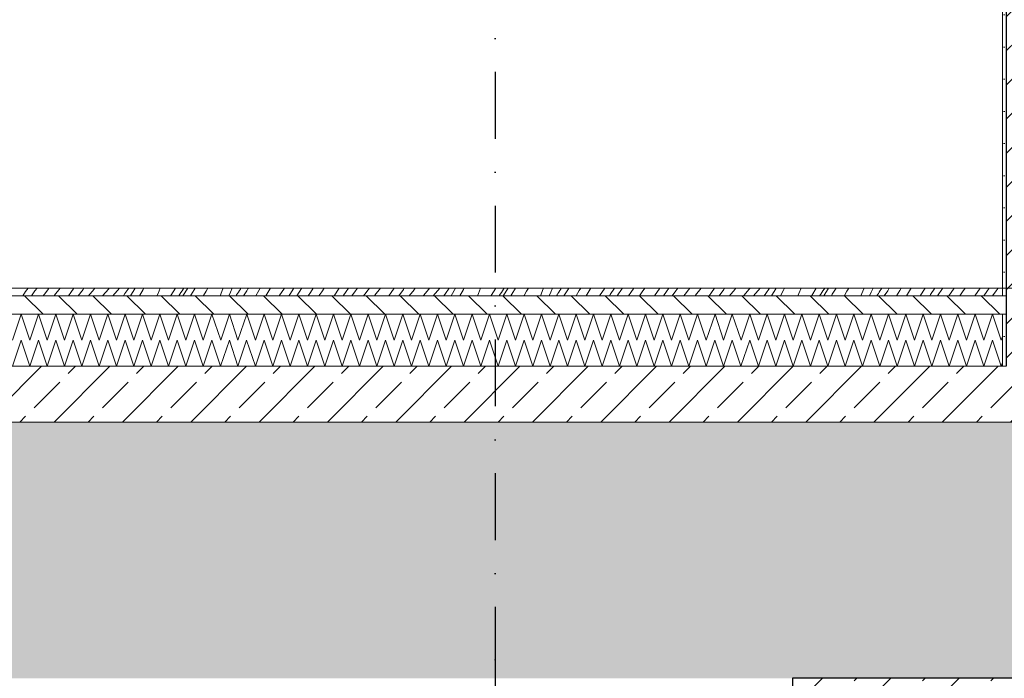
# Model space of a CAD drawing. Header units: millimetres. Extents: x 58537 to 97688, y -8921 to 14216.
# Tile 33 of 145: x 69226 to 71875, y -1050 to 723. Entities that reach past the tile are written whole.
import ezdxf
from ezdxf.enums import TextEntityAlignment as Align

# ---------------------------------------------------------------- set-up
doc = ezdxf.new("R2010")
doc.units = ezdxf.units.MM
doc.header["$MEASUREMENT"] = 0
doc.linetypes.add('Kropki i Kreski', pattern=[360, 180, -90, 0, -90])
doc.linetypes.add('Przerywana', pattern=[240, 120, -120])
for name, color, linetype, lineweight, true_color in [('0_Nr_pióra__85', 7, 'Continuous', 13, 0x80c2ff), ('Nowe_A-Osi_Nr_pióra__25', 7, 'Continuous', 25, 0x40a5ff), ('Nowe_A-Wymiary-Zewnętrzne_Nr_pióra__45', 7, 'Continuous', 15, 0x40a5ff), ('Nowe_A-Wymiary-Zewnętrzne_Nr_pióra__85', 7, 'Continuous', 13, 0x80c2ff)]:
    doc.layers.add(name, color=color, linetype=linetype, lineweight=lineweight, true_color=true_color)
for name, color, linetype in [('Nowe_A-Osi', 7, 'Continuous'), ('Nowe_A-Posadzki', 7, 'Continuous'), ('Nowe_A-Płyta-Grunt', 7, 'Continuous'), ('Nowe_A-Wymiary-Zewnętrzne', 7, 'Continuous'), ('Nowe_A-Ściany fundamentowe zewnętrzne', 7, 'Continuous'), ('Nowe_A-Ściany-Wewnętrzne', 7, 'Continuous')]:
    doc.layers.add(name, color=color, linetype=linetype)
for name, color, linetype, lineweight in [('Nowe_A-Osi_Nr_pióra__6', 5, 'Continuous', 13), ('Nowe_A-Posadzki_Nr_pióra__174', 7, 'Continuous', 5), ('Nowe_A-Posadzki_Nr_pióra__175', 7, 'Continuous', 5), ('Nowe_A-Posadzki_Nr_pióra__9', 7, 'Continuous', 13), ('Nowe_A-Płyta-Grunt_Nr_pióra__174', 7, 'Continuous', 5), ('Nowe_A-Płyta-Grunt_Nr_pióra__9', 7, 'Continuous', 13), ('Nowe_A-Wymiary-Zewnętrzne_Nr_pióra__46', 5, 'Continuous', 15), ('Nowe_A-Ściany fundamentowe zewnętrzne_Nr_pióra__27', 7, 'Continuous', 25), ('Nowe_A-Ściany-Wewnętrzne_Nr_pióra__27', 7, 'Continuous', 25), ('Nowe_A-Ściany-Wewnętrzne_Nr_pióra__47', 7, 'Continuous', 15)]:
    doc.layers.add(name, color=color, linetype=linetype, lineweight=lineweight)
doc.styles.add('STYL_AUTOMATYCZNY_1', font='arial.ttf')
doc.styles.add('STYL_AUTOMATYCZNY_2', font='arial.ttf')
doc.dimstyles.new('STYL_AUTOMATYCZNY__1', dxfattribs={"dimtxt": 125, "dimasz": 47.5, "dimexe": 0.18, "dimexo": 20, "dimgap": 0, "dimtad": 1, "dimdec": 1, "dimlfac": 0.1, "dimzin": 0, "dimdsep": 46, "dimtxsty": 'STYL_AUTOMATYCZNY_2', "dimblk": 'ARROWHEAD_11', "dimblk1": 'ARROWHEAD_11', "dimblk2": 'ARROWHEAD_11', "dimcen": 0.09, "dimclrd": 256, "dimclre": 256, "dimclrt": 5, "dimadec": 1, "dimazin": 0, "dimtfac": 1, "dimtdec": 4, "dimtmove": 0, "dimatfit": 3, "dimfxl": 0, "dimtolj": 1, "dimtzin": 0, "dimarcsym": 0})
pattern_1 = [(45, (0, 0), (-91.92388, 91.92388), []), (45, (-45.96, 45.96), (-91.92388, 91.92388), [97.5, -32.5])]
pattern_2 = [(0, (0, 0), (0, 86.60254), [0, -50]), (0, (25, 43.3), (0, 86.60254), [0, -50])]

# ---------------------------------------------------------------- blocks, each defined once
blk = doc.blocks.new('*X382')
at = {"layer": 'Nowe_A-Płyta-Grunt_Nr_pióra__174', "color": 7, "linetype": 'Continuous', "lineweight": 5}
for p, q in [((69206.6, -210), (69230, -140)), ((69230, -140), (69253.3, -210)), ((69253.3, -210), (69276.6, -140)), ((69276.6, -140), (69300, -210)), ((69300, -210), (69323.3, -140)), ((69323.3, -140), (69346.6, -210)), ((69346.6, -210), (69370, -140)), ((69370, -140), (69393.3, -210)), ((69393.3, -210), (69416.6, -140)), ((69416.6, -140), (69440, -210)), ((69440, -210), (69463.3, -140)), ((69463.3, -140), (69486.6, -210)), ((69486.6, -210), (69510, -140)), ((69510, -140), (69533.3, -210)), ((69533.3, -210), (69556.6, -140)), ((69556.6, -140), (69580, -210)), ((69580, -210), (69603.3, -140)), ((69603.3, -140), (69626.6, -210)), ((69626.6, -210), (69650, -140)), ((69650, -140), (69673.3, -210)), ((69673.3, -210), (69696.6, -140)), ((69696.6, -140), (69720, -210)), ((69720, -210), (69743.3, -140)), ((69743.3, -140), (69766.6, -210)), ((69766.6, -210), (69790, -140)), ((69790, -140), (69813.3, -210)), ((69813.3, -210), (69836.6, -140)), ((69836.6, -140), (69860, -210)), ((69860, -210), (69883.3, -140)), ((69883.3, -140), (69906.6, -210)), ((69906.6, -210), (69930, -140)), ((69930, -140), (69953.3, -210)), ((69953.3, -210), (69976.6, -140)), ((69976.6, -140), (70000, -210)), ((70000, -210), (70023.3, -140)), ((70023.3, -140), (70046.6, -210)), ((70046.6, -210), (70070, -140)), ((70070, -140), (70093.3, -210)), ((70093.3, -210), (70116.6, -140)), ((70116.6, -140), (70140, -210)), ((70140, -210), (70163.3, -140)), ((70163.3, -140), (70186.6, -210)), ((70186.6, -210), (70210, -140)), ((70210, -140), (70233.3, -210)), ((70233.3, -210), (70256.6, -140)), ((70256.6, -140), (70280, -210)), ((70280, -210), (70303.3, -140)), ((70303.3, -140), (70326.6, -210)), ((70326.6, -210), (70350, -140)), ((70350, -140), (70373.3, -210)), ((70373.3, -210), (70396.6, -140)), ((70396.6, -140), (70420, -210)), ((70420, -210), (70443.3, -140)), ((70443.3, -140), (70466.6, -210)), ((70466.6, -210), (70490, -140)), ((70490, -140), (70513.3, -210)), ((70513.3, -210), (70536.6, -140)), ((70536.6, -140), (70560, -210)), ((70560, -210), (70583.3, -140)), ((70583.3, -140), (70606.6, -210)), ((70606.6, -210), (70630, -140)), ((70630, -140), (70653.3, -210)), ((70653.3, -210), (70676.6, -140)), ((70676.6, -140), (70700, -210)), ((70700, -210), (70723.3, -140)), ((70723.3, -140), (70746.6, -210)), ((70746.6, -210), (70770, -140)), ((70770, -140), (70793.3, -210)), ((70793.3, -210), (70816.6, -140)), ((70816.6, -140), (70840, -210)), ((70840, -210), (70863.3, -140)), ((70863.3, -140), (70886.6, -210)), ((70886.6, -210), (70910, -140)), ((70910, -140), (70933.3, -210)), ((70933.3, -210), (70956.6, -140)), ((70956.6, -140), (70980, -210)), ((70980, -210), (71003.3, -140)), ((71003.3, -140), (71026.6, -210)), ((71026.6, -210), (71050, -140)), ((71050, -140), (71073.3, -210)), ((71073.3, -210), (71096.6, -140)), ((71096.6, -140), (71120, -210)), ((71120, -210), (71143.3, -140)), ((71143.3, -140), (71166.6, -210)), ((71166.6, -210), (71190, -140)), ((71190, -140), (71213.3, -210)), ((71213.3, -210), (71236.6, -140)), ((71236.6, -140), (71260, -210)), ((71260, -210), (71283.3, -140)), ((71283.3, -140), (71306.6, -210)), ((71306.6, -210), (71330, -140)), ((71330, -140), (71353.3, -210)), ((71353.3, -210), (71376.6, -140)), ((71376.6, -140), (71400, -210)), ((71400, -210), (71423.3, -140)), ((71423.3, -140), (71446.6, -210)), ((71446.6, -210), (71470, -140)), ((71470, -140), (71493.3, -210)), ((71493.3, -210), (71516.6, -140)), ((71516.6, -140), (71540, -210)), ((71540, -210), (71563.3, -140)), ((71563.3, -140), (71586.6, -210)), ((71586.6, -210), (71610, -140)), ((71610, -140), (71633.3, -210)), ((71633.3, -210), (71656.6, -140)), ((71656.6, -140), (71680, -210)), ((71680, -210), (71703.3, -140)), ((71703.3, -140), (71726.6, -210)), ((71726.6, -210), (71750, -140)), ((71750, -140), (71773.3, -210)), ((71773.3, -210), (71796.6, -140)), ((71796.6, -140), (71820, -210)), ((71820, -210), (71843.3, -140)), ((71843.3, -140), (71866.6, -210)), ((71866.6, -210), (71870.1, -199.6))]:
    blk.add_line(p, q, dxfattribs=at)
blk = doc.blocks.new('ElemPrzekroju_346')
at = {"layer": 'Nowe_A-Płyta-Grunt', "linetype": 'Continuous', "lineweight": 0, "true_color": 0x000000}
h = blk.add_hatch(dxfattribs=at)
h.set_pattern_fill('Beton_zbrojony', color=18, style=0, pattern_type=2)
h.set_pattern_definition(pattern_1)
h.paths.add_polyline_path([(65230.1, -360), (75380.1, -360), (75380.1, -210), (75130.1, -210), (72130.1, -210), (71870.1, -210), (69170.1, -210), (69045.1, -210), (65230.1, -210)])
h = blk.add_hatch(dxfattribs=at)
h.set_pattern_fill('Piasek', color=18, style=0, pattern_type=2)
h.set_pattern_definition([(45, (0, 175), (-55.68466, 55.68466), [0, -52.5, 0, -78.75]), (110, (175, 175), (74.00079, 26.93409), [0, -38.5, 0, -66.5])])
h.paths.add_polyline_path([(65230.1, -1050), (75380.1, -1050), (75380.1, -360), (65230.1, -360)])
at = {"layer": 'Nowe_A-Płyta-Grunt_Nr_pióra__9', "color": 7, "linetype": 'Continuous', "lineweight": 13}
for p, q in [((71870.1, -210), (69170.1, -210)), ((75380.1, -360), (65230.1, -360))]:
    blk.add_line(p, q, dxfattribs=at)
at = {"layer": 'Nowe_A-Płyta-Grunt', "lineweight": 0}
blk.add_blockref('*X382', (0, 0), dxfattribs=at)
blk = doc.blocks.new('ElemPrzekroju_352')
at = {"layer": 'Nowe_A-Ściany fundamentowe zewnętrzne', "linetype": 'Continuous', "lineweight": 0, "true_color": 0x000000}
h = blk.add_hatch(dxfattribs=at)
h.set_pattern_fill('Beton_zbrojony', color=18, style=0, pattern_type=2)
h.set_pattern_definition(pattern_1)
h.paths.add_polyline_path([(71305.1, -1050), (71305.1, -1450), (72705.1, -1450), (72705.1, -1050)])
at = {"layer": 'Nowe_A-Ściany fundamentowe zewnętrzne_Nr_pióra__27', "color": 7, "linetype": 'Continuous', "lineweight": 25}
for p, q in [((71305.1, -1050), (71305.1, -1450)), ((72705.1, -1050), (71305.1, -1050)), ((72705.1, -1050), (72705.1, -1450)), ((72705.1, -1450), (71305.1, -1450))]:
    blk.add_line(p, q, dxfattribs=at)
blk = doc.blocks.new('*X417')
at = {"layer": 'Nowe_A-Posadzki_Nr_pióra__175', "color": 7, "linetype": 'Continuous', "lineweight": 5}
for p, q in [((69242, -8.7), (69248.4, 0)), ((69267.1, -7), (69272.6, 0)), ((69301.4, -4.2), (69304.8, 0)), ((69319.7, -18.9), (69334.9, 0)), ((69363.5, -11.1), (69371.4, 0)), ((69396.4, -3), (69398.2, 0)), ((69422.1, -7.6), (69428.1, 0)), ((69464.8, -2.7), (69466.8, 0)), ((69476.5, -20), (69494.2, 0)), ((69509.1, -14.3), (69519.5, 0)), ((69524.3, -20), (69536.7, 0)), ((69557.8, -3.3), (69559.7, 0)), ((69598.2, -14), (69604.1, 0)), ((69645, 0), (69632.6, -19.6)), ((69665, -20), (69678, 0)), ((69665.9, -2.7), (69667.6, 0)), ((69688.1, -15.9), (69698.1, 0)), ((69727.6, -7.6), (69732.4, 0)), ((69773.1, 0), (69772.5, -1.5)), ((69797.6, 0), (69792.8, -10.7)), ((69819.6, -2.1), (69821, 0)), ((69840, -1.9), (69841.2, 0)), ((69869.5, -6), (69873.2, 0)), ((69898.9, -2.5), (69900.5, 0)), ((69924.1, -20), (69938.3, 0)), ((69952.7, -16.6), (69963.9, 0)), ((69984.5, -0.8), (69985.1, 0)), ((70008.1, -11), (70015.8, 0)), ((70038.5, -9.4), (70045.4, 0)), ((70071.6, -20), (70085.9, 0)), ((70104.1, -8.7), (70110.5, 0)), ((70129.2, -7), (70134.7, 0)), ((70163.5, -4.2), (70166.9, 0)), ((70181.8, -18.9), (70197, 0)), ((70225.6, -11.1), (70233.5, 0)), ((70258.5, -3), (70260.3, 0)), ((70284.2, -7.6), (70290.2, 0)), ((70326.9, -2.7), (70328.9, 0)), ((70338.6, -20), (70356.3, 0)), ((70371.2, -14.3), (70381.6, 0)), ((70386.4, -20), (70398.8, 0)), ((70419.9, -3.3), (70421.8, 0)), ((70460.3, -14), (70466.2, 0)), ((70507.1, 0), (70494.7, -19.6)), ((70527.1, -20), (70540.2, 0)), ((70528, -2.7), (70529.7, 0)), ((70550.2, -15.9), (70560.3, 0)), ((70589.7, -7.6), (70594.5, 0)), ((70635.2, 0), (70634.6, -1.5)), ((70659.7, 0), (70655, -10.7)), ((70681.7, -2.1), (70683.1, 0)), ((70702.1, -1.9), (70703.4, 0)), ((70731.6, -6), (70735.3, 0)), ((70761, -2.5), (70762.6, 0)), ((70786.2, -20), (70800.4, 0)), ((70814.8, -16.6), (70826, 0)), ((70846.6, -0.8), (70847.2, 0)), ((70870.2, -11), (70878, 0)), ((70900.6, -9.4), (70907.5, 0)), ((70933.7, -20), (70948, 0)), ((70966.2, -8.7), (70972.6, 0)), ((70991.3, -7), (70996.8, 0)), ((71025.6, -4.2), (71029, 0)), ((71044, -18.9), (71059.1, 0)), ((71087.7, -11.1), (71095.6, 0)), ((71120.6, -3), (71122.4, 0)), ((71146.3, -7.6), (71152.3, 0)), ((71189, -2.7), (71191, 0)), ((71200.7, -20), (71218.4, 0)), ((71233.4, -14.3), (71243.7, 0)), ((71248.5, -20), (71260.9, 0)), ((71282, -3.3), (71283.9, 0)), ((71322.4, -14), (71328.3, 0)), ((71369.2, 0), (71356.8, -19.6)), ((71389.2, -20), (71402.3, 0)), ((71390.1, -2.7), (71391.8, 0)), ((71412.3, -15.9), (71422.4, 0)), ((71451.8, -7.6), (71456.6, 0)), ((71497.3, 0), (71496.7, -1.5)), ((71521.8, 0), (71517.1, -10.7)), ((71543.8, -2.1), (71545.2, 0)), ((71564.2, -1.9), (71565.5, 0)), ((71593.7, -6), (71597.4, 0)), ((71623.1, -2.5), (71624.7, 0)), ((71648.3, -20), (71662.5, 0)), ((71676.9, -16.6), (71688.1, 0)), ((71708.8, -0.8), (71709.3, 0)), ((71732.3, -11), (71740.1, 0)), ((71762.7, -9.4), (71769.6, 0)), ((71795.8, -20), (71810.1, 0)), ((71828.3, -8.7), (71834.7, 0)), ((71853.4, -7), (71858.9, 0)), ((69234, -20), (69242, -8.7)), ((69257.4, -20), (69267.1, -7)), ((69289, -20), (69292.4, -15.6)), ((69292.4, -15.6), (69301.4, -4.2)), ((69318.9, -20), (69319.7, -18.9)), ((69357.2, -20), (69363.5, -11.1)), ((69383.5, -20), (69396.4, -3)), ((69411.5, -20), (69415, -15.6)), ((69415, -15.6), (69422.1, -7.6)), ((69449.3, -20), (69450, -19.3)), ((69450, -19.3), (69464.8, -2.7)), ((69505.1, -20), (69509.1, -14.3)), ((69548.3, -20), (69557.8, -3.3)), ((69595.2, -20), (69598.2, -14)), ((69632.6, -19.6), (69632.3, -20)), ((69653.9, -20), (69656.8, -16.1)), ((69656.8, -16.1), (69659.9, -11.7)), ((69659.9, -11.7), (69663, -7.2)), ((69663, -7.2), (69665.9, -2.7)), ((69685.6, -20), (69688.1, -15.9)), ((69720.1, -20), (69720.7, -19)), ((69720.7, -19), (69727.6, -7.6)), ((69772.5, -1.5), (69765, -20)), ((69792.8, -10.7), (69788.5, -20)), ((69808.3, -20), (69809.6, -17.9)), ((69809.6, -17.9), (69812.1, -13.9)), ((69812.1, -13.9), (69814.6, -10)), ((69814.6, -10), (69817.1, -6)), ((69817.1, -6), (69819.6, -2.1)), ((69827.9, -20), (69837.1, -6.6)), ((69837.1, -6.6), (69840, -1.9)), ((69861.2, -20), (69869.5, -6)), ((69888, -20), (69898.9, -2.5)), ((69950.4, -20), (69952.7, -16.6)), ((69971.3, -20), (69984.5, -0.8)), ((70002, -20), (70008.1, -11)), ((70031.2, -20), (70038.5, -9.4)), ((70096.1, -20), (70104.1, -8.7)), ((70119.5, -20), (70129.2, -7)), ((70151.1, -20), (70154.5, -15.6)), ((70154.5, -15.6), (70163.5, -4.2)), ((70181, -20), (70181.8, -18.9)), ((70219.3, -20), (70225.6, -11.1)), ((70245.6, -20), (70258.5, -3)), ((70273.6, -20), (70277.2, -15.6)), ((70277.2, -15.6), (70284.2, -7.6)), ((70311.4, -20), (70312.1, -19.3)), ((70312.1, -19.3), (70326.9, -2.7)), ((70367.2, -20), (70371.2, -14.3)), ((70410.4, -20), (70419.9, -3.3)), ((70457.3, -20), (70460.3, -14)), ((70494.7, -19.6), (70494.4, -20)), ((70516, -20), (70518.9, -16.1)), ((70518.9, -16.1), (70522, -11.7)), ((70522, -11.7), (70525.1, -7.2)), ((70525.1, -7.2), (70528, -2.7)), ((70547.7, -20), (70550.2, -15.9)), ((70582.2, -20), (70582.8, -19)), ((70582.8, -19), (70589.7, -7.6)), ((70634.6, -1.5), (70627.1, -20)), ((70655, -10.7), (70650.6, -20)), ((70670.4, -20), (70671.7, -17.9)), ((70671.7, -17.9), (70674.2, -13.9)), ((70674.2, -13.9), (70676.7, -10)), ((70676.7, -10), (70679.2, -6)), ((70679.2, -6), (70681.7, -2.1)), ((70690, -20), (70699.2, -6.6)), ((70699.2, -6.6), (70702.1, -1.9)), ((70723.3, -20), (70731.6, -6)), ((70750.1, -20), (70761, -2.5)), ((70812.5, -20), (70814.8, -16.6)), ((70833.4, -20), (70846.6, -0.8)), ((70864.1, -20), (70870.2, -11)), ((70893.3, -20), (70900.6, -9.4)), ((70958.2, -20), (70966.2, -8.7)), ((70981.6, -20), (70991.3, -7)), ((71013.2, -20), (71016.6, -15.6)), ((71016.6, -15.6), (71025.6, -4.2)), ((71043.1, -20), (71044, -18.9)), ((71081.4, -20), (71087.7, -11.1)), ((71107.7, -20), (71120.6, -3)), ((71135.7, -20), (71139.3, -15.6)), ((71139.3, -15.6), (71146.3, -7.6)), ((71173.5, -20), (71174.2, -19.3)), ((71174.2, -19.3), (71189, -2.7)), ((71229.3, -20), (71233.4, -14.3)), ((71272.5, -20), (71282, -3.3)), ((71319.4, -20), (71322.4, -14)), ((71356.8, -19.6), (71356.5, -20)), ((71378.1, -20), (71381, -16.1)), ((71381, -16.1), (71384.1, -11.7)), ((71384.1, -11.7), (71387.2, -7.2)), ((71387.2, -7.2), (71390.1, -2.7)), ((71409.8, -20), (71412.3, -15.9)), ((71444.3, -20), (71444.9, -19)), ((71444.9, -19), (71451.8, -7.6)), ((71496.7, -1.5), (71489.2, -20)), ((71517.1, -10.7), (71512.7, -20)), ((71532.5, -20), (71533.8, -17.9)), ((71533.8, -17.9), (71536.3, -13.9)), ((71536.3, -13.9), (71538.8, -10)), ((71538.8, -10), (71541.3, -6)), ((71541.3, -6), (71543.8, -2.1)), ((71552.1, -20), (71561.3, -6.6)), ((71561.3, -6.6), (71564.2, -1.9)), ((71585.4, -20), (71593.7, -6)), ((71612.2, -20), (71623.1, -2.5)), ((71674.6, -20), (71676.9, -16.6)), ((71695.5, -20), (71708.8, -0.8)), ((71726.2, -20), (71732.3, -11)), ((71755.4, -20), (71762.7, -9.4)), ((71820.3, -20), (71828.3, -8.7)), ((71843.7, -20), (71853.4, -7))]:
    blk.add_line(p, q, dxfattribs=at)
blk = doc.blocks.new('*X420')
at = {"layer": 'Nowe_A-Posadzki_Nr_pióra__174', "color": 7, "linetype": 'Continuous', "lineweight": 5}
for p, q in [((69206.7, -140), (69230, -70)), ((69230, -70), (69253.3, -140)), ((69253.3, -140), (69276.7, -70)), ((69276.7, -70), (69300, -140)), ((69300, -140), (69323.3, -70)), ((69323.3, -70), (69346.7, -140)), ((69346.7, -140), (69370, -70)), ((69370, -70), (69393.3, -140)), ((69393.3, -140), (69416.7, -70)), ((69416.7, -70), (69440, -140)), ((69440, -140), (69463.3, -70)), ((69463.3, -70), (69486.7, -140)), ((69486.7, -140), (69510, -70)), ((69510, -70), (69533.3, -140)), ((69533.3, -140), (69556.7, -70)), ((69556.7, -70), (69580, -140)), ((69580, -140), (69603.3, -70)), ((69603.3, -70), (69626.7, -140)), ((69626.7, -140), (69650, -70)), ((69650, -70), (69673.3, -140)), ((69673.3, -140), (69696.7, -70)), ((69696.7, -70), (69720, -140)), ((69720, -140), (69743.3, -70)), ((69743.3, -70), (69766.7, -140)), ((69766.7, -140), (69790, -70)), ((69790, -70), (69813.3, -140)), ((69813.3, -140), (69836.7, -70)), ((69836.7, -70), (69860, -140)), ((69860, -140), (69883.3, -70)), ((69883.3, -70), (69906.7, -140)), ((69906.7, -140), (69930, -70)), ((69930, -70), (69953.3, -140)), ((69953.3, -140), (69976.7, -70)), ((69976.7, -70), (70000, -140)), ((70000, -140), (70023.3, -70)), ((70023.3, -70), (70046.7, -140)), ((70046.7, -140), (70070, -70)), ((70070, -70), (70093.3, -140)), ((70093.3, -140), (70116.7, -70)), ((70116.7, -70), (70140, -140)), ((70140, -140), (70163.3, -70)), ((70163.3, -70), (70186.7, -140)), ((70186.7, -140), (70210, -70)), ((70210, -70), (70233.3, -140)), ((70233.3, -140), (70256.7, -70)), ((70256.7, -70), (70280, -140)), ((70280, -140), (70303.3, -70)), ((70303.3, -70), (70326.7, -140)), ((70326.7, -140), (70350, -70)), ((70350, -70), (70373.3, -140)), ((70373.3, -140), (70396.7, -70)), ((70396.7, -70), (70420, -140)), ((70420, -140), (70443.3, -70)), ((70443.3, -70), (70466.7, -140)), ((70466.7, -140), (70490, -70)), ((70490, -70), (70513.3, -140)), ((70513.3, -140), (70536.7, -70)), ((70536.7, -70), (70560, -140)), ((70560, -140), (70583.3, -70)), ((70583.3, -70), (70606.7, -140)), ((70606.7, -140), (70630, -70)), ((70630, -70), (70653.3, -140)), ((70653.3, -140), (70676.7, -70)), ((70676.7, -70), (70700, -140)), ((70700, -140), (70723.3, -70)), ((70723.3, -70), (70746.7, -140)), ((70746.7, -140), (70770, -70)), ((70770, -70), (70793.3, -140)), ((70793.3, -140), (70816.7, -70)), ((70816.7, -70), (70840, -140)), ((70840, -140), (70863.3, -70)), ((70863.3, -70), (70886.7, -140)), ((70886.7, -140), (70910, -70)), ((70910, -70), (70933.3, -140)), ((70933.3, -140), (70956.7, -70)), ((70956.7, -70), (70980, -140)), ((70980, -140), (71003.3, -70)), ((71003.3, -70), (71026.7, -140)), ((71026.7, -140), (71050, -70)), ((71050, -70), (71073.3, -140)), ((71073.3, -140), (71096.7, -70)), ((71096.7, -70), (71120, -140)), ((71120, -140), (71143.3, -70)), ((71143.3, -70), (71166.7, -140)), ((71166.7, -140), (71190, -70)), ((71190, -70), (71213.3, -140)), ((71213.3, -140), (71236.7, -70)), ((71236.7, -70), (71260, -140)), ((71260, -140), (71283.3, -70)), ((71283.3, -70), (71306.7, -140)), ((71306.7, -140), (71330, -70)), ((71330, -70), (71353.3, -140)), ((71353.3, -140), (71376.7, -70)), ((71376.7, -70), (71400, -140)), ((71400, -140), (71423.3, -70)), ((71423.3, -70), (71446.7, -140)), ((71446.7, -140), (71470, -70)), ((71470, -70), (71493.3, -140)), ((71493.3, -140), (71516.7, -70)), ((71516.7, -70), (71540, -140)), ((71540, -140), (71563.3, -70)), ((71563.3, -70), (71586.7, -140)), ((71586.7, -140), (71610, -70)), ((71610, -70), (71633.3, -140)), ((71633.3, -140), (71656.7, -70)), ((71656.7, -70), (71680, -140)), ((71680, -140), (71703.3, -70)), ((71703.3, -70), (71726.7, -140)), ((71726.7, -140), (71750, -70)), ((71750, -70), (71773.3, -140)), ((71773.3, -140), (71796.7, -70)), ((71796.7, -70), (71820, -140)), ((71820, -140), (71843.3, -70)), ((71843.3, -70), (71866.7, -140)), ((71866.7, -140), (71870.1, -129.7))]:
    blk.add_line(p, q, dxfattribs=at)
blk = doc.blocks.new('ElemPrzekroju_365')
at = {"layer": 'Nowe_A-Posadzki', "linetype": 'Continuous', "lineweight": 0, "true_color": 0x000000}
h = blk.add_hatch(dxfattribs=at)
h.set_pattern_fill('Cegła_zwykła', color=18, style=0, pattern_type=2)
h.set_pattern_definition([(135, (0, 0), (45.96194, 45.96194), [])])
h.paths.add_polyline_path([(69160.1, -70), (69170.1, -70), (71870.1, -70), (71880.1, -70), (71880.1, -20), (71870.1, -20), (69170.1, -20), (69160.1, -20)])
at = {"layer": 'Nowe_A-Posadzki_Nr_pióra__9', "color": 7, "linetype": 'Continuous', "lineweight": 13}
for p, q in [((71870.1, 0), (69170.1, 0)), ((71870.1, -20), (69170.1, -20)), ((71870.1, -70), (69170.1, -70))]:
    blk.add_line(p, q, dxfattribs=at)
at = {"layer": 'Nowe_A-Posadzki', "lineweight": 0}
for name in ['*X417', '*X420']:
    blk.add_blockref(name, (0, 0), dxfattribs=at)
blk = doc.blocks.new('ElemPrzekroju_454')
at = {"layer": 'Nowe_A-Ściany-Wewnętrzne', "linetype": 'Continuous', "lineweight": 0, "true_color": 0x000000}
h = blk.add_hatch(dxfattribs=at)
h.set_pattern_fill('Tynk', color=18, style=0, pattern_type=2)
h.set_pattern_definition(pattern_2)
h.paths.add_polyline_path([(71880.1, 2550), (71870.1, 2550), (71870.1, -20), (71880.1, -20), (71880.1, 2500)])
h = blk.add_hatch(dxfattribs=at)
h.set_pattern_fill('Tynk', color=18, style=0, pattern_type=2)
h.set_pattern_definition(pattern_2)
h.paths.add_polyline_path([(72140.1, 2540), (72130.1, 2540), (72130.1, 2500), (72130.1, 0), (72140.1, 0)])
h = blk.add_hatch(dxfattribs=at)
h.set_pattern_fill('Beton_zbrojony', color=18, style=0, pattern_type=2)
h.set_pattern_definition(pattern_1)
h.paths.add_polyline_path([(71880.1, -20), (71880.1, -70), (71880.1, -210), (72130.1, -210), (72130.1, 0), (72130.1, 2500), (71880.1, 2500)])
h = blk.add_hatch(dxfattribs=at)
h.set_pattern_fill('Tynk', color=18, style=0, pattern_type=2)
h.set_pattern_definition(pattern_2)
h.paths.add_polyline_path([(71880.1, -70), (71870.1, -70), (71870.1, -210), (71880.1, -210)])
at = {"layer": 'Nowe_A-Ściany-Wewnętrzne_Nr_pióra__27', "color": 7, "linetype": 'Continuous', "lineweight": 25, "flags": 128}
for points in [[(71880.1, 2550), (71880.1, 2500), (71880.1, -20), (71880.1, -70), (71880.1, -210)], [(72130.1, 2540), (72130.1, 2500), (72130.1, 0), (72130.1, -20), (72130.1, -70), (72130.1, -140), (72130.1, -210)]]:
    blk.add_lwpolyline(points, dxfattribs=at)
at = {"layer": 'Nowe_A-Ściany-Wewnętrzne_Nr_pióra__47', "color": 7, "linetype": 'Continuous', "lineweight": 15}
for p, q in [((71870.1, 2540), (71870.1, 0)), ((72140.1, 2540), (72140.1, 100)), ((71870.1, 0), (71870.1, -20)), ((71880.1, -20), (71870.1, -20)), ((71880.1, -70), (71870.1, -70)), ((71880.1, -210), (71870.1, -210))]:
    blk.add_line(p, q, dxfattribs=at)
at = {"layer": 'Nowe_A-Ściany-Wewnętrzne_Nr_pióra__47', "color": 7, "linetype": 'Continuous', "lineweight": 15, "flags": 128}
blk.add_lwpolyline([(71870.1, -70), (71870.1, -140), (71870.1, -210)], dxfattribs=at)
blk = doc.blocks.new('Standardowy znacznik osi[2]', base_point=(70505.1, 13465.8))
at = {"layer": 'Nowe_A-Osi_Nr_pióra__25', "color": 161, "linetype": 'Kropki i Kreski', "lineweight": 25, "true_color": 0x40a5ff}
for p, q in [((70505.1, 12465.8), (70505.1, -1000)), ((70505.1, -1000), (70505.1, -2000))]:
    blk.add_line(p, q, dxfattribs=at)
blk.add_point((70505.1, -1000), dxfattribs=at)
blk.add_point((70505.1, -1000), dxfattribs=at)
at = {"layer": 'Nowe_A-Osi_Nr_pióra__6', "color": 5, "lineweight": 13, "style": 'STYL_AUTOMATYCZNY_1'}
for tag, p in [('AC_MarkerText_1_0', (70505.1, 14040.8)), ('AC_MarkerText_1_1', (70505.1, -2175))]:
    blk.add_attdef(tag, text='', height=400, rotation=360, dxfattribs=at).set_placement(p, align=Align.TOP_CENTER)
blk = doc.blocks.new('*D628')
at = {"layer": 'Nowe_A-Wymiary-Zewnętrzne_Nr_pióra__45', "linetype": 'Continuous', "lineweight": 15, "true_color": 0x40a5ff}
for points in [[(90247.8, 2200), (90248.7, 2195.2), (90251.4, 2191.2), (90255.5, 2188.5), (90260.3, 2187.5), (90265, 2188.5), (90269.1, 2191.2), (90271.8, 2195.2), (90272.8, 2200), (90271.8, 2204.8), (90269.1, 2208.8), (90265, 2211.5), (90260.3, 2212.5), (90255.5, 2211.5), (90251.4, 2208.8), (90248.7, 2204.8)], [(90247.8, 0), (90248.7, -4.8), (90251.4, -8.8), (90255.5, -11.5), (90260.3, -12.5), (90265, -11.5), (90269.1, -8.8), (90271.8, -4.8), (90272.8, 0), (90271.8, 4.8), (90269.1, 8.8), (90265, 11.5), (90260.3, 12.5), (90255.5, 11.5), (90251.4, 8.8), (90248.7, 4.8)]]:
    blk.add_hatch(color=161, dxfattribs=at).paths.add_polyline_path(points)
at = {"layer": 'Nowe_A-Wymiary-Zewnętrzne_Nr_pióra__45', "color": 161, "linetype": 'Continuous', "lineweight": 15, "true_color": 0x40a5ff}
for centre in [(90260.3, 2200), (90260.3, 0)]:
    blk.add_circle(centre, 12.5, dxfattribs=at)
at = {"layer": 'Nowe_A-Wymiary-Zewnętrzne_Nr_pióra__85', "color": 151, "linetype": 'Continuous', "lineweight": 13, "true_color": 0x80c2ff}
for p, q in [((90247.8, 2200), (90213.4, 2200)), ((90307.1, 2200), (90272.8, 2200)), ((90260.3, 12.5), (90260.3, 2187.5)), ((90247.8, 0), (90213.4, 0)), ((90307.1, 0), (90272.8, 0)), ((90260.3, -25), (90260.3, -12.5))]:
    blk.add_line(p, q, dxfattribs=at)
at = {"layer": 'Nowe_A-Wymiary-Zewnętrzne_Nr_pióra__46', "color": 5, "lineweight": 15, "char_height": 125, "attachment_point": 7, "rotation": 90, "style": 'STYL_AUTOMATYCZNY_2'}
for s, insert in [('\\A1;{\\pql;\\fArial|b0|i0|c238|p0;\\W1.000000;34,0}', (90235.3, 1853.9)), ('\\A1;{\\pql;\\fArial|b0|i0|c238|p0;\\W1.000000;220,0}', (90235.3, 718.7))]:
    blk.add_mtext(s, dxfattribs=dict(at, insert=insert))
blk = doc.blocks.new('ARROWHEAD_11')
at = {"color": 0, "linetype": 'Continuous', "lineweight": 0}
blk.add_line((0, 0), (-1, 0), dxfattribs=at)
at = {"color": 0, "linetype": 'Continuous', "lineweight": 0, "const_width": 0.25, "flags": 128}
blk.add_lwpolyline([(-0.125, 0, 1), (0.125, 0, 1)], format="xyb", close=True, dxfattribs=at)
blk = doc.blocks.new('*D642')
at = {"layer": 'Nowe_A-Wymiary-Zewnętrzne_Nr_pióra__45', "linetype": 'Continuous', "lineweight": 15, "true_color": 0x40a5ff}
for points in [[(93212.8, -140), (93213.7, -144.8), (93216.4, -148.8), (93220.5, -151.5), (93225.3, -152.5), (93230, -151.5), (93234.1, -148.8), (93236.8, -144.8), (93237.8, -140), (93236.8, -135.2), (93234.1, -131.2), (93230, -128.5), (93225.3, -127.5), (93220.5, -128.5), (93216.4, -131.2), (93213.7, -135.2)], [(93212.8, -320), (93213.7, -324.8), (93216.4, -328.8), (93220.5, -331.5), (93225.3, -332.5), (93230, -331.5), (93234.1, -328.8), (93236.8, -324.8), (93237.8, -320), (93236.8, -315.2), (93234.1, -311.2), (93230, -308.5), (93225.3, -307.5), (93220.5, -308.5), (93216.4, -311.2), (93213.7, -315.2)]]:
    blk.add_hatch(color=161, dxfattribs=at).paths.add_polyline_path(points)
at = {"layer": 'Nowe_A-Wymiary-Zewnętrzne_Nr_pióra__45', "color": 161, "linetype": 'Continuous', "lineweight": 15, "true_color": 0x40a5ff}
for centre in [(93225.3, -140), (93225.3, -320)]:
    blk.add_circle(centre, 12.5, dxfattribs=at)
at = {"layer": 'Nowe_A-Wymiary-Zewnętrzne_Nr_pióra__85', "color": 151, "linetype": 'Continuous', "lineweight": 13, "true_color": 0x80c2ff}
for p, q in [((93212.8, -140), (93178.4, -140)), ((93225.3, -307.5), (93225.3, -152.5)), ((93272.1, -140), (93237.8, -140)), ((93212.8, -320), (93178.4, -320)), ((93225.3, -345), (93225.3, -332.5)), ((93272.1, -320), (93237.8, -320))]:
    blk.add_line(p, q, dxfattribs=at)
at = {"layer": 'Nowe_A-Wymiary-Zewnętrzne_Nr_pióra__46', "color": 5, "lineweight": 15, "insert": (93200.3, -666.1), "char_height": 125, "attachment_point": 7, "rotation": 90, "style": 'STYL_AUTOMATYCZNY_2'}
blk.add_mtext('\\A1;{\\pql;\\fArial|b0|i0|c238|p0;\\W1.000000;18,0}', dxfattribs=at)
blk = doc.blocks.new('*D643')
at = {"layer": 'Nowe_A-Wymiary-Zewnętrzne_Nr_pióra__45', "linetype": 'Continuous', "lineweight": 15, "true_color": 0x40a5ff}
for points in [[(93212.8, 0), (93213.7, -4.8), (93216.4, -8.8), (93220.5, -11.5), (93225.3, -12.5), (93230, -11.5), (93234.1, -8.8), (93236.8, -4.8), (93237.8, 0), (93236.8, 4.8), (93234.1, 8.8), (93230, 11.5), (93225.3, 12.5), (93220.5, 11.5), (93216.4, 8.8), (93213.7, 4.8)], [(93212.8, -140), (93213.7, -144.8), (93216.4, -148.8), (93220.5, -151.5), (93225.3, -152.5), (93230, -151.5), (93234.1, -148.8), (93236.8, -144.8), (93237.8, -140), (93236.8, -135.2), (93234.1, -131.2), (93230, -128.5), (93225.3, -127.5), (93220.5, -128.5), (93216.4, -131.2), (93213.7, -135.2)]]:
    blk.add_hatch(color=161, dxfattribs=at).paths.add_polyline_path(points)
at = {"layer": 'Nowe_A-Wymiary-Zewnętrzne_Nr_pióra__45', "color": 161, "linetype": 'Continuous', "lineweight": 15, "true_color": 0x40a5ff}
blk.add_circle((93225.3, 0), 12.5, dxfattribs=at)
at = {"layer": 'Nowe_A-Wymiary-Zewnętrzne_Nr_pióra__85', "color": 151, "linetype": 'Continuous', "lineweight": 13, "true_color": 0x80c2ff}
for p, q in [((93212.8, 0), (93178.4, 0)), ((93272.1, 0), (93237.8, 0)), ((93225.3, -127.5), (93225.3, -12.5))]:
    blk.add_line(p, q, dxfattribs=at)
blk = doc.blocks.new('*D644')
at = {"layer": 'Nowe_A-Wymiary-Zewnętrzne_Nr_pióra__45', "linetype": 'Continuous', "lineweight": 15, "true_color": 0x40a5ff}
for points in [[(93212.8, 2200), (93213.7, 2195.2), (93216.4, 2191.2), (93220.5, 2188.5), (93225.3, 2187.5), (93230, 2188.5), (93234.1, 2191.2), (93236.8, 2195.2), (93237.8, 2200), (93236.8, 2204.8), (93234.1, 2208.8), (93230, 2211.5), (93225.3, 2212.5), (93220.5, 2211.5), (93216.4, 2208.8), (93213.7, 2204.8)], [(93212.8, 0), (93213.7, -4.8), (93216.4, -8.8), (93220.5, -11.5), (93225.3, -12.5), (93230, -11.5), (93234.1, -8.8), (93236.8, -4.8), (93237.8, 0), (93236.8, 4.8), (93234.1, 8.8), (93230, 11.5), (93225.3, 12.5), (93220.5, 11.5), (93216.4, 8.8), (93213.7, 4.8)]]:
    blk.add_hatch(color=161, dxfattribs=at).paths.add_polyline_path(points)
at = {"layer": 'Nowe_A-Wymiary-Zewnętrzne_Nr_pióra__45', "color": 161, "linetype": 'Continuous', "lineweight": 15, "true_color": 0x40a5ff}
for centre in [(93225.3, 2200), (93225.3, 0)]:
    blk.add_circle(centre, 12.5, dxfattribs=at)
at = {"layer": 'Nowe_A-Wymiary-Zewnętrzne_Nr_pióra__85', "color": 151, "linetype": 'Continuous', "lineweight": 13, "true_color": 0x80c2ff}
for p, q in [((93212.8, 2200), (93178.4, 2200)), ((93272.1, 2200), (93237.8, 2200)), ((93225.3, 12.5), (93225.3, 2187.5)), ((93212.8, 0), (93178.4, 0)), ((93272.1, 0), (93237.8, 0))]:
    blk.add_line(p, q, dxfattribs=at)
at = {"layer": 'Nowe_A-Wymiary-Zewnętrzne_Nr_pióra__46', "color": 5, "lineweight": 15, "char_height": 125, "attachment_point": 7, "rotation": 90, "style": 'STYL_AUTOMATYCZNY_2'}
for s, insert in [('\\A1;{\\pql;\\fArial|b0|i0|c238|p0;\\W1.000000;220,0}', (93200.3, 1052.3)), ('\\A1;{\\pql;\\fArial|b0|i0|c238|p0;\\W1.000000;14,0}', (93200.3, 12.5))]:
    blk.add_mtext(s, dxfattribs=dict(at, insert=insert))
blk = doc.blocks.new('*D659')
at = {"layer": 'Nowe_A-Wymiary-Zewnętrzne_Nr_pióra__45', "linetype": 'Continuous', "lineweight": 15, "true_color": 0x40a5ff}
for points in [[(93474.8, 12846.4), (93475.7, 12841.6), (93478.4, 12837.5), (93482.5, 12834.8), (93487.3, 12833.9), (93492.1, 12834.8), (93496.1, 12837.5), (93498.8, 12841.6), (93499.8, 12846.4), (93498.8, 12851.2), (93496.1, 12855.2), (93492.1, 12857.9), (93487.3, 12858.9), (93482.5, 12857.9), (93478.4, 12855.2), (93475.7, 12851.2)], [(93474.8, 0), (93475.7, -4.8), (93478.4, -8.8), (93482.5, -11.5), (93487.3, -12.5), (93492.1, -11.5), (93496.1, -8.8), (93498.8, -4.8), (93499.8, 0), (93498.8, 4.8), (93496.1, 8.8), (93492.1, 11.5), (93487.3, 12.5), (93482.5, 11.5), (93478.4, 8.8), (93475.7, 4.8)]]:
    blk.add_hatch(color=161, dxfattribs=at).paths.add_polyline_path(points)
at = {"layer": 'Nowe_A-Wymiary-Zewnętrzne_Nr_pióra__45', "color": 161, "linetype": 'Continuous', "lineweight": 15, "true_color": 0x40a5ff}
for centre in [(93487.3, 12846.4), (93487.3, 0)]:
    blk.add_circle(centre, 12.5, dxfattribs=at)
at = {"layer": 'Nowe_A-Wymiary-Zewnętrzne_Nr_pióra__85', "color": 151, "linetype": 'Continuous', "lineweight": 13, "true_color": 0x80c2ff}
for p, q in [((93487.3, 12858.9), (93487.3, 12871.4)), ((93474.8, 12846.4), (93440.4, 12846.4)), ((93487.3, 12.5), (93487.3, 12833.9)), ((93534.2, 12846.4), (93499.8, 12846.4)), ((93474.8, 0), (93440.4, 0)), ((93534.2, 0), (93499.8, 0)), ((93487.3, -25), (93487.3, -12.5))]:
    blk.add_line(p, q, dxfattribs=at)
at = {"layer": 'Nowe_A-Wymiary-Zewnętrzne_Nr_pióra__46', "color": 5, "lineweight": 15, "insert": (93462.3, 6137.2), "char_height": 125, "attachment_point": 7, "rotation": 90, "style": 'STYL_AUTOMATYCZNY_2'}
blk.add_mtext('\\A1;{\\pql;\\fArial|b0|i0|c238|p0;\\W1.000000;1\xa0284,6}', dxfattribs=at)
blk = doc.blocks.new('D Przekrój_STORY_MARKER')
at = {"layer": '0_Nr_pióra__85', "color": 151, "linetype": 'Przerywana', "lineweight": 13, "true_color": 0x80c2ff}
blk.add_line((62199.3, 0), (94026.2, 0), dxfattribs=at)

msp = doc.modelspace()

# ---------------------------------------------------------------- block references
at = {"layer": 'Nowe_A-Płyta-Grunt', "lineweight": 0}
msp.add_blockref('ElemPrzekroju_346', (0, 0), dxfattribs=at)

# ---------------------------------------------------------------- dimensions: what is measured, and where the dimension line sits
at = {"layer": 'Nowe_A-Wymiary-Zewnętrzne', "color": 151, "linetype": 'Continuous', "lineweight": 13, "true_color": 0x80c2ff}
for base, p1, p2, picture, middle in [((93487.29, 12846.37), (64770.07, 0), (64717.21, 12846.37), '*D659', (93399.79, 6418.33)), ((93225.25, 2200), (64770.07, 0), (64770.07, 2200), '*D644', (93137.75, 1261.72)), ((90260.25, 2200), (65240.07, 0), (65230.07, 2200), '*D628', (90172.75, 928.07))]:
    dim = msp.add_linear_dim(base=base, p1=p1, p2=p2, angle=90, dimstyle='STYL_AUTOMATYCZNY__1', dxfattribs=at)
    dim.commit()
    dim.dimension.update_dxf_attribs({"geometry": picture, "text_midpoint": middle, "dimtype": 160, "text_rotation": 90})

# ---------------------------------------------------------------- next in the draw order: block references
at = {"linetype": 'Continuous', "lineweight": 0}
msp.add_blockref('D Przekrój_STORY_MARKER', (0, 0), dxfattribs=at)
at = {"layer": 'Nowe_A-Osi', "color": 8, "linetype": 'Continuous', "lineweight": 13}
msp.add_blockref('Standardowy znacznik osi[2]', (70505.07, 13465.75), dxfattribs=at)
at = {"layer": 'Nowe_A-Posadzki', "lineweight": 0}
msp.add_blockref('ElemPrzekroju_365', (0, 0), dxfattribs=at)
at = {"layer": 'Nowe_A-Ściany fundamentowe zewnętrzne', "lineweight": 0}
msp.add_blockref('ElemPrzekroju_352', (0, 0), dxfattribs=at)
at = {"layer": 'Nowe_A-Ściany-Wewnętrzne', "lineweight": 0}
msp.add_blockref('ElemPrzekroju_454', (0, 0), dxfattribs=at)

# ---------------------------------------------------------------- next in the draw order: dimensions: what is measured, and where the dimension line sits
at = {"layer": 'Nowe_A-Wymiary-Zewnętrzne', "color": 151, "linetype": 'Continuous', "lineweight": 13, "true_color": 0x80c2ff}
for base, p1, p2, picture, middle in [((93225.25, 0), (63270.07, -140), (64770.07, 0), '*D643', (93137.75, 174.32)), ((93225.25, -140), (63270.07, -320), (63270.07, -140), '*D642', (93137.75, -504.33))]:
    dim = msp.add_linear_dim(base=base, p1=p1, p2=p2, angle=90, dimstyle='STYL_AUTOMATYCZNY__1', dxfattribs=at)
    dim.commit()
    dim.dimension.update_dxf_attribs({"geometry": picture, "text_midpoint": middle, "dimtype": 160, "text_rotation": 90})

doc.saveas('drawing.dxf')
